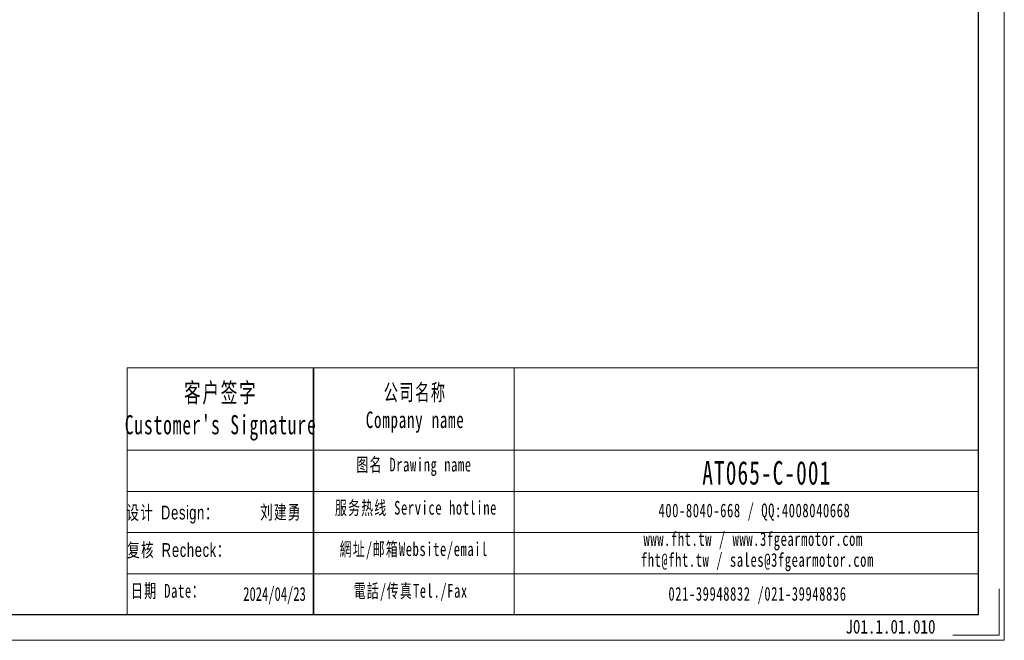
# Model space of a CAD drawing. Header units: millimetres. Extents: x 2 to 395, y 31 to 307.
# Tile 3 of 8: x 217 to 395, y 31 to 143. Entities that reach past the tile are written whole.
import ezdxf

# ---------------------------------------------------------------- set-up
doc = ezdxf.new("R2010")
doc.units = ezdxf.units.MM
doc.layers.get('0').update_dxf_attribs({"lineweight": 35})
doc.layers.add('6文字层', color=3, linetype='Continuous')
for name, color, linetype, lineweight in [('7标注层', 4, 'Continuous', 18), ('SLD-0', 7, 'Continuous', 18), ('图框_外框线', 7, 'Continuous', 18)]:
    doc.layers.add(name, color=color, linetype=linetype, lineweight=lineweight)
doc.styles.add('标准', font='txt', dxfattribs={"width": 0.667})
doc.styles.add('样式 1', font='txt', dxfattribs={"width": 0.8})

msp = doc.modelspace()

# ---------------------------------------------------------------- linework, layer by layer
msp.add_line((270.1288, 80.0429), (270.1288, 35.2992))
at = {"layer": '7标注层', "color": 0}
msp.add_line((236.3767, 80.0429), (236.3767, 35.3069), dxfattribs=at)
at = {"layer": '图框_外框线'}
for p, q in [((236.3767, 80.0429), (270.1288, 80.0429)), ((270.1288, 80.0429), (270.1288, 35.3069)), ((270.1288, 80.0429), (390.6335, 80.0429)), ((306.4944, 80.0429), (306.4944, 35.3069)), ((236.3767, 65.1144), (270.1288, 65.1144)), ((270.1288, 65.1144), (390.6335, 65.1144)), ((236.3767, 57.6502), (390.6335, 57.6502)), ((236.3767, 50.186), (390.6335, 50.186)), ((236.3767, 42.7218), (390.6335, 42.7218))]:
    msp.add_line(p, q, dxfattribs=at)
at = {"layer": '图框_外框线', "color": 3}
msp.add_lwpolyline([(3.8548, 30.6469), (395.2935, 30.6469), (395.2935, 307.45), (3.8548, 307.45)], close=True, dxfattribs=at)
at = {"layer": '图框_外框线', "color": 3, "lineweight": 25}
msp.add_lwpolyline([(27.1547, 35.3069), (390.6335, 35.3069), (390.6335, 302.79), (27.1547, 302.79)], close=True, dxfattribs=at)
at = {"layer": '图框_外框线', "color": 3}
msp.add_lwpolyline([(394.3615, 39.9669), (394.3615, 31.5789), (385.9735, 31.5789)], dxfattribs=at)

# ---------------------------------------------------------------- texts
at = {"layer": '6文字层', "insert": (366.5029, 34.3699), "char_height": 2.5, "width": 43.304423, "attachment_point": 1, "style": '样式 1'}
msp.add_mtext('J01.1.01.010', dxfattribs=at)
at = {"layer": 'SLD-0', "color": 1, "attachment_point": 2, "style": '标准'}
for s, insert, char_height, width in [("\\T1.1;客户签字\\PCustomer's Signature", (253.3109, 77.2811), 3.483303, 43.332654), ('\\T1.1;公司名称\\PCompany name', (288.5423, 77.0962), 2.985689, 38.655346), ('\\T1.1;图名 Drawing name', (288.3382, 63.7385), 2.488074, 31.819191), ('{\\H1.42607x;\\T1.10000;AT065-C-001}', (352.2599, 63.1377), 2.985689, 25.349671), ('{\\fSimSun|b0|i0|c134|p2;\\T1.1;设计 \\fArial|b0|i0|c0|p34;Design\\fSimSun|b0|i0|c134|p2;：}', (244.5971, 55.0533), 2.5, 31.971711), ('{\\fSimSun|b0|i0|c134|p2;\\T1.1;刘建勇}', (264.2203, 55.1175), 2.5, 31.971711), ('\\T1.1;服务热线 Service hotline', (288.691, 55.9148), 2.488074, 35.449636), ('\\T1.1;400-8040-668 / QQ:4008040668', (350.023, 55.4394), 2.488074, 72.441289), ('\\T1.1;www.fht.tw / www.3fgearmotor.com ', (349.7935, 50.2571), 2.488074, 72.522838), ('{\\fSimSun|b0|i0|c134|p2;\\T1.1;复核 \\fArial|b0|i0|c0|p34;Recheck\\fSimSun|b0|i0|c134|p2;：}', (245.7393, 48.2612), 2.5, 31.971711), ('\\T1.1;網址/邮箱Website/email', (288.3036, 48.4186), 2.488074, 36.899734), ('{\\T1.10000;fht@fht.tw / sales@3fgearmotor.com }', (350.5518, 46.4684), 2.488074, 72.522838), ('{\\T1.1;日期 Date：}', (243.7541, 40.8678), 2.5, 31.971711), ('\\T1.1;電話/传真Tel./Fax', (287.7461, 40.864), 2.488074, 37.34353), ('2024/04/23', (263.0639, 40.3007), 2.5, 31.971711), ('\\T1.1;021-39948832 /021-39948836 ', (350.5778, 40.32), 2.488074, 55.376673)]:
    msp.add_mtext(s, dxfattribs=dict(at, insert=insert, char_height=char_height, width=width))

doc.saveas('drawing.dxf')
